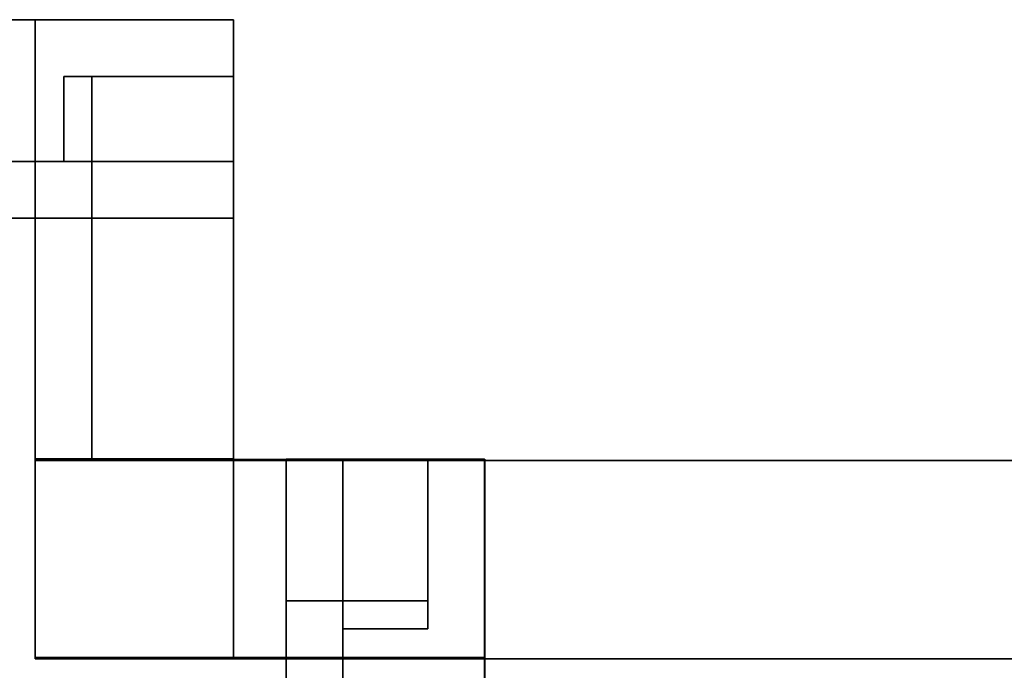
# Model space of a CAD drawing. Header units: millimetres. Extents: x -35 to 33166, y -35 to 31591.
# Tile 3 of 36: x 950 to 2715, y 843 to 2009. Entities that reach past the tile are written whole.
import ezdxf

# ---------------------------------------------------------------- set-up
doc = ezdxf.new("R2010")
doc.units = ezdxf.units.MM
doc.header["$LTSCALE"] = 25.4
doc.layers.get('0').update_dxf_attribs({"true_color": 0xffffff})
for name, color, linetype, true_color in [('end caps & lintels', 7, 'Continuous', 0xffa500), ('Walls - L1', 7, 'Continuous', 0xb4b464), ('Walls - L2', 7, 'Continuous', 0x64ff64)]:
    doc.layers.add(name, color=color, linetype=linetype, true_color=true_color)

# ---------------------------------------------------------------- blocks, each defined once
blk = doc.blocks.new('Difference#169')
for p, q in [((977.91, 1221.274, 3557.6), (977.91, 1652.92, 3557.6)), ((977.91, 1652.92, 3557.6), (977.91, 1652.92, -100)), ((977.91, 1652.92, -100), (977.91, 1221.274, -100)), ((977.91, 1652.92, -100), (1333.51, 1652.92, -100)), ((977.91, 1652.92, 3557.6), (1079.4746, 1652.9, 3351.27)), ((1079.4746, 1652.9, 3198.73), (977.91, 1652.92, -100)), ((977.91, 1652.92, 3557.6), (1333.51, 1652.92, 3557.6)), ((1079.4746, 1221.3, 3198.73), (1079.4746, 1652.9, 3198.73)), ((1079.4746, 1652.9, 3198.73), (1079.4746, 1652.9, 3351.27)), ((1079.4746, 1652.9, 3351.27), (1079.4746, 1221.3, 3351.27)), ((1333.5, 1652.9, 3198.73), (1079.4746, 1652.9, 3198.73)), ((1079.4746, 1652.9, 3351.27), (1333.5, 1652.9, 3351.27)), ((1333.5, 1652.9, 3198.73), (1333.51, 1652.92, -100)), ((1333.51, 1652.92, 3557.6), (1333.5, 1652.9, 3351.27)), ((1333.51, 1221.3, 3198.73), (1333.5, 1652.9, 3198.73)), ((1333.5, 1652.9, 3351.27), (1333.51, 1221.3, 3351.27)), ((1333.5, 1652.9, 3351.27), (1333.51, 1221.274, 3557.6)), ((1333.51, 1652.92, -100), (1333.51, 1221.274, -100)), ((1333.51, 1221.274, 3557.6), (1333.51, 1652.92, 3557.6)), ((977.91, 1221.274, -100), (1333.51, 1221.274, -100)), ((1333.51, 1221.274, 3557.6), (977.91, 1221.274, 3557.6)), ((977.91, 1221.274, 3557.6), (977.91, 1221.274, -100)), ((1079.4746, 1221.3, 3351.27), (1079.4746, 1221.3, 3198.73)), ((1079.4746, 1221.3, 3351.27), (1333.51, 1221.3, 3351.27)), ((1333.51, 1221.3, 3198.73), (1079.4746, 1221.3, 3198.73)), ((1333.51, 1221.3, 3351.27), (1333.51, 1221.3, 3198.73)), ((1333.51, 1221.274, -100), (1333.51, 1221.274, 3557.6))]:
    blk.add_line(p, q)
blk = doc.blocks.new('Difference#163')
for p, q in [((1427.91, 865.42, 3557.6), (1427.91, 1221.02, 3557.6)), ((1427.91, 1221.02, 3557.6), (1427.91, 1221.02, -100)), ((1427.91, 1221.02, -100), (1427.91, 865.42, -100)), ((1427.91, 1221.02, -100), (1783.51, 1221.02, -100)), ((1427.91, 1221.02, 3557.6), (1783.51, 1221.02, 3557.6)), ((1427.91, 967, 3351.27), (1427.91, 1221, 3351.27)), ((1427.91, 1221, 3351.27), (1783.5, 1221, 3351.27)), ((1783.5, 1221, 3198.73), (1427.91, 1221, 3198.73)), ((1427.91, 1221, 3198.73), (1427.91, 967, 3198.73)), ((1427.91, 1221, 3351.27), (1427.91, 1221, 3198.73)), ((1783.5, 1221, 3351.27), (1783.5, 865.42, 3351.27)), ((1783.5, 865.42, 3198.73), (1783.5, 1221, 3198.73)), ((1783.5, 1221, 3351.27), (1783.5, 1221, 3198.73)), ((1783.51, 1221.02, -100), (1783.51, 865.42, -100)), ((1783.51, 1221.02, 3557.6), (1783.51, 1221.02, -100)), ((1783.51, 1221.02, 3557.6), (1783.51, 865.42, 3557.6)), ((1529.4746, 967, 3351.27), (1427.91, 967, 3351.27)), ((1427.91, 967, 3198.73), (1529.4746, 967, 3198.73)), ((1427.91, 967, 3198.73), (1427.91, 967, 3351.27)), ((1529.4746, 865.42, 3198.73), (1529.4746, 967, 3198.73)), ((1529.4746, 967, 3198.73), (1529.4746, 967, 3351.27)), ((1529.4746, 967, 3351.27), (1529.4746, 865.42, 3351.27)), ((1427.91, 865.42, -100), (1783.51, 865.42, -100)), ((1783.51, 865.42, 3557.6), (1427.91, 865.42, 3557.6)), ((1427.91, 865.42, 3557.6), (1427.91, 865.42, -100)), ((1529.4746, 865.42, 3351.27), (1529.4746, 865.42, 3198.73)), ((1783.5, 865.42, 3351.27), (1529.4746, 865.42, 3351.27)), ((1529.4746, 865.42, 3198.73), (1783.5, 865.42, 3198.73)), ((1783.5, 865.42, 3198.73), (1783.5, 865.42, 3351.27)), ((1783.51, 865.42, -100), (1783.51, 865.42, 3557.6))]:
    blk.add_line(p, q)
blk = doc.blocks.new('Difference#4')
for p, q in [((1427.91, 321.274, 3557.6), (1427.91, 865.42, 3557.6)), ((1427.91, 865.42, 3557.6), (1427.91, 865.42, -100)), ((1427.91, 865.42, -100), (1427.91, 321.274, -100)), ((1427.91, 865.42, -100), (1783.51, 865.42, -100)), ((1427.91, 865.42, 3557.6), (1529.4746, 865.4, 3351.27)), ((1529.4746, 865.4, 3198.73), (1427.91, 865.42, -100)), ((1427.91, 865.42, 3557.6), (1783.51, 865.42, 3557.6)), ((1529.4746, 321.3, 3198.73), (1529.4746, 865.4, 3198.73)), ((1529.4746, 865.4, 3198.73), (1529.4746, 865.4, 3351.27)), ((1529.4746, 865.4, 3351.27), (1529.4746, 321.3, 3351.27)), ((1783.5, 865.4, 3198.73), (1529.4746, 865.4, 3198.73)), ((1529.4746, 865.4, 3351.27), (1783.5, 865.4, 3351.27)), ((1783.5, 865.4, 3198.73), (1783.51, 865.42, -100)), ((1783.51, 865.42, 3557.6), (1783.5, 865.4, 3351.27)), ((1783.51, 321.274, 3198.73), (1783.5, 865.4, 3198.73)), ((1783.5, 865.4, 3351.27), (1783.51, 321.274, 3351.27)), ((1783.51, 708, 3001.27), (1783.5, 865.4, 3198.73)), ((1783.51, 865.42, -100), (1783.51, 321.274, -100)), ((1783.51, 321.274, 3557.6), (1783.51, 865.42, 3557.6)), ((1427.91, 708, 723.73), (1427.91, 321.274, 723.73)), ((1783.51, 708, 723.73), (1427.91, 708, 723.73)), ((1427.91, 321.274, 3001.27), (1427.91, 708, 3001.27)), ((1427.91, 708, 3001.27), (1783.51, 708, 3001.27)), ((1427.91, 708, 3001.27), (1427.91, 708, 723.73)), ((1783.51, 321.274, 723.73), (1783.51, 708, 723.73)), ((1783.51, 708, 3001.27), (1783.51, 321.274, 3001.27)), ((1783.51, 708, 723.73), (1783.51, 708, 3001.27)), ((1427.91, 321.274, 723.73), (1783.51, 321.274, 723.73)), ((1783.51, 321.274, 3001.27), (1427.91, 321.274, 3001.27)), ((1427.91, 321.274, -100), (1427.91, 321.274, 723.73)), ((1427.91, 321.274, 3001.27), (1427.91, 321.274, 3557.6)), ((1427.91, 321.274, -100), (1783.51, 321.274, -100)), ((1783.51, 321.274, 3557.6), (1427.91, 321.274, 3557.6)), ((1529.4746, 321.3, 3351.27), (1529.4746, 321.274, 3351.27)), ((1529.4746, 321.274, 3198.73), (1529.4746, 321.3, 3198.73)), ((1529.4746, 321.274, 3351.27), (1529.4746, 321.274, 3198.73)), ((1529.4746, 321.274, 3198.73), (1783.51, 321.274, 3198.73)), ((1783.51, 321.274, 3351.27), (1529.4746, 321.274, 3351.27)), ((1783.51, 321.274, -100), (1783.51, 321.274, 723.73)), ((1783.51, 321.274, 3001.27), (1783.51, 321.274, 3198.73)), ((1783.51, 321.274, 3351.27), (1783.51, 321.274, 3557.6))]:
    blk.add_line(p, q)
blk = doc.blocks.new('Difference#162')
for p, q in [((1333.764, 865.42, 3557.6), (1333.764, 1221.02, 3557.6)), ((1333.764, 1221.02, 3557.6), (1333.764, 1221.02, -100)), ((1333.764, 1221.02, -100), (1333.764, 865.42, -100)), ((1333.764, 1221.02, -100), (1427.91, 1221.02, -100)), ((1333.764, 1221.02, 3557.6), (1427.91, 1221.02, 3557.6)), ((1427.91, 1221, 3198.73), (1427.8746, 1221, 3198.73)), ((1427.8746, 1221, 3198.73), (1427.8746, 967, 3198.73)), ((1427.8746, 1221, 3198.73), (1427.8746, 1221, 3351.27)), ((1427.8746, 1221, 3351.27), (1427.8746, 967, 3351.27)), ((1427.8746, 1221, 3351.27), (1427.91, 1221, 3351.27)), ((1427.91, 1221.02, -100), (1427.91, 865.42, -100)), ((1427.91, 1221.02, 3557.6), (1427.91, 1221.02, -100)), ((1427.91, 1221.02, 3557.6), (1427.91, 865.42, 3557.6)), ((1427.91, 967, 3198.73), (1427.91, 1221, 3198.73)), ((1427.91, 1221, 3351.27), (1427.91, 967, 3351.27)), ((1427.91, 1221, 3198.73), (1427.91, 1221, 3351.27)), ((1427.91, 967, 3198.73), (1427.8746, 967, 3198.73)), ((1427.8746, 967, 3198.73), (1427.8746, 967, 3351.27)), ((1427.8746, 967, 3351.27), (1427.91, 967, 3351.27)), ((1427.91, 967, 3351.27), (1427.91, 967, 3198.73)), ((1333.764, 865.42, -100), (1427.91, 865.42, -100)), ((1427.91, 865.42, 3557.6), (1333.764, 865.42, 3557.6)), ((1333.764, 865.42, 3557.6), (1333.764, 865.42, -100)), ((1427.91, 865.42, -100), (1427.91, 865.42, 3557.6))]:
    blk.add_line(p, q)
blk = doc.blocks.new('Difference#164')
for p, q in [((977.91, 865.42, 3557.6), (977.91, 1221.274, 3557.6)), ((977.91, 1221.274, 3557.6), (977.91, 1221.274, -100)), ((977.91, 1221.274, -100), (977.91, 865.42, -100)), ((977.91, 1221.274, -100), (1333.51, 1221.274, -100)), ((977.91, 1221.274, 3557.6), (1333.51, 1221.274, 3557.6)), ((1333.51, 1221.274, -100), (1333.51, 1221.02, -100)), ((1333.51, 1221.274, 3557.6), (1333.51, 1221.274, -100)), ((1333.51, 1221.274, 3557.6), (1333.51, 1221.02, 3557.6)), ((1333.51, 1221.02, -100), (1333.764, 1221.02, -100)), ((1333.51, 1221.02, -100), (1333.51, 1221.02, 3557.6)), ((1333.51, 1221.02, 3557.6), (1333.764, 1221.02, 3557.6)), ((1333.764, 1221.02, -100), (1333.764, 865.42, -100)), ((1333.764, 1221.02, -100), (1333.764, 1221.02, 3557.6)), ((1333.764, 1221.02, 3557.6), (1333.764, 865.42, 3557.6)), ((977.91, 865.42, -100), (1333.764, 865.42, -100)), ((1333.764, 865.42, 3557.6), (977.91, 865.42, 3557.6)), ((977.91, 865.42, 3557.6), (977.91, 865.42, -100)), ((1333.764, 865.42, -100), (1333.764, 865.42, 3557.6))]:
    blk.add_line(p, q)
blk = doc.blocks.new('Difference#171')
for p, q in [((977.91, 1652.92, 3557.6), (977.91, 2008.52, 3557.6)), ((977.91, 2008.52, 3557.6), (977.91, 2008.52, -100)), ((977.91, 2008.52, -100), (977.91, 1652.92, -100)), ((977.91, 2008.52, -100), (1333.51, 2008.52, -100)), ((977.91, 2008.52, 3557.6), (1333.51, 2008.52, 3557.6)), ((977.91, 1754.5, 3351.27), (977.91, 2008.5, 3351.27)), ((977.91, 2008.5, 3351.27), (1333.5, 2008.5, 3351.27)), ((1333.5, 2008.5, 3198.73), (977.91, 2008.5, 3198.73)), ((977.91, 2008.5, 3198.73), (977.91, 1754.5, 3198.73)), ((977.91, 2008.5, 3351.27), (977.91, 2008.5, 3198.73)), ((1333.5, 2008.5, 3351.27), (1333.5, 1652.92, 3351.27)), ((1333.5, 1652.92, 3198.73), (1333.5, 2008.5, 3198.73)), ((1333.5, 2008.5, 3351.27), (1333.5, 2008.5, 3198.73)), ((1333.51, 2008.52, -100), (1333.51, 1652.92, -100)), ((1333.51, 2008.52, 3557.6), (1333.51, 2008.52, -100)), ((1333.51, 2008.52, 3557.6), (1333.51, 1652.92, 3557.6)), ((1079.4746, 1754.5, 3351.27), (977.91, 1754.5, 3351.27)), ((977.91, 1754.5, 3198.73), (1079.4746, 1754.5, 3198.73)), ((977.91, 1754.5, 3198.73), (977.91, 1754.5, 3351.27)), ((1079.4746, 1652.92, 3198.73), (1079.4746, 1754.5, 3198.73)), ((1079.4746, 1754.5, 3198.73), (1079.4746, 1754.5, 3351.27)), ((1079.4746, 1754.5, 3351.27), (1079.4746, 1652.92, 3351.27)), ((977.91, 1652.92, -100), (1333.51, 1652.92, -100)), ((1333.51, 1652.92, 3557.6), (977.91, 1652.92, 3557.6)), ((977.91, 1652.92, 3557.6), (977.91, 1652.92, -100)), ((1079.4746, 1652.92, 3351.27), (1079.4746, 1652.92, 3198.73)), ((1333.5, 1652.92, 3351.27), (1079.4746, 1652.92, 3351.27)), ((1079.4746, 1652.92, 3198.73), (1333.5, 1652.92, 3198.73)), ((1333.5, 1652.92, 3198.73), (1333.5, 1652.92, 3351.27)), ((1333.51, 1652.92, -100), (1333.51, 1652.92, 3557.6))]:
    blk.add_line(p, q)
blk = doc.blocks.new('Difference#172')
for p, q in [((977.9, 2008.5, 3198.7), (321.3, 2008.5, 3198.7)), ((321.3, 2008.5, 3198.7), (321.3, 2004, 3198.7)), ((321.3, 2004, 3351.3), (321.3, 2008.5, 3351.3)), ((321.3, 2008.5, 3351.3), (977.9, 2008.5, 3351.3)), ((321.3, 2004, 3198.7), (321.3, 2008.5, -100)), ((321.3, 2008.5, -100), (321.3, 1652.9, -100)), ((321.3, 2008.5, -100), (977.9, 2008.5, -100)), ((977.9, 2008.5, 3557.6), (321.3, 2008.5, 3557.6)), ((321.3, 2008.5, 3557.6), (321.3, 1652.9, 3557.6)), ((321.3, 2008.5, 3557.6), (321.3, 1652.9, -100)), ((321.3, 2008.5, 3557.6), (321.3, 2004, 3351.3)), ((321.3, 2008.5, 3198.7), (321.3, 2008.5, -100)), ((321.3, 2008.5, 3557.6), (321.3, 2008.5, 3351.3)), ((321.3, 1754.5, 3198.7), (321.3, 2004, 3198.7)), ((321.3, 2004, 3198.7), (321.3, 2004, 3351.3)), ((321.3, 2004, 3351.3), (321.3, 1754.5, 3351.3)), ((321.3, 1652.9, -100), (321.3, 2004, 3351.3)), ((977.9, 1754.5, 3198.7), (977.9, 2008.5, 3198.7)), ((977.9, 2008.5, 3351.3), (977.9, 1754.5, 3351.3)), ((977.9, 2008.5, -100), (977.9, 1652.9, -100)), ((977.9, 2008.5, 3351.3), (977.9, 2008.5, 3557.6)), ((977.9, 2008.5, 3557.6), (977.9, 1652.9, 3557.6)), ((977.9, 2008.5, 3198.7), (977.9, 2008.5, -100)), ((977.9, 2008.5, -100), (977.9, 1652.9, 3557.6)), ((977.9, 2008.5, -100), (977.9, 1754.5, 3198.7)), ((321.3, 1754.5, 3198.7), (321.3, 1754.5, 3351.3)), ((321.3, 1754.5, 3351.3), (977.9, 1754.5, 3351.3)), ((977.9, 1754.5, 3198.7), (321.3, 1754.5, 3198.7)), ((977.9, 1754.5, 3351.3), (977.9, 1754.5, 3198.7)), ((977.9, 1754.5, 3198.7), (977.9, 1754.5, 3198.7)), ((977.9, 1754.5, 3351.3), (977.9, 1754.5, 3351.3)), ((977.9, 1754.5, 3351.3), (977.9, 1754.5, 3198.7)), ((977.9, 1652.9, 3557.6), (977.9, 1754.5, 3351.3)), ((977.9, 1652.9, 3557.6), (977.9, 1754.5, 3198.7)), ((321.3, 1652.9, -100), (977.9, 1652.9, -100)), ((977.9, 1652.9, 3557.6), (321.3, 1652.9, 3557.6)), ((321.3, 1652.9, 3557.6), (321.3, 1652.9, -100)), ((977.9, 1652.9, -100), (977.9, 1652.9, 3557.6))]:
    blk.add_line(p, q)
blk = doc.blocks.new('Group3573')
at = {"layer": 'Walls - L1'}
for name in ['Difference#172', 'Difference#171', 'Difference#169', 'Difference#164', 'Difference#162', 'Difference#163', 'Difference#4']:
    blk.add_blockref(name, (0, 0), dxfattribs=at)
blk = doc.blocks.new('Group3716')
for p, q in [((977.91, 865.42, 6425), (977.91, 1221.274, 6425)), ((977.91, 1221.274, 6425), (977.91, 1221.274, 3557.6)), ((977.91, 1221.274, 3557.6), (977.91, 865.42, 3557.6)), ((977.91, 1221.274, 3557.6), (1333.51, 1221.274, 3557.6)), ((977.91, 1221.274, 6425), (1333.51, 1221.274, 6425)), ((1333.51, 1221.274, 3557.6), (1333.51, 1221.02, 3557.6)), ((1333.51, 1221.274, 6425), (1333.51, 1221.274, 3557.6)), ((1333.51, 1221.274, 6425), (1333.51, 1221.02, 6425)), ((1333.51, 1221.02, 3557.6), (1333.764, 1221.02, 3557.6)), ((1333.51, 1221.02, 3557.6), (1333.51, 1221.02, 6425)), ((1333.51, 1221.02, 6425), (1333.764, 1221.02, 6425)), ((1333.764, 1221.02, 3557.6), (1333.764, 865.42, 3557.6)), ((1333.764, 1221.02, 3557.6), (1333.764, 1221.02, 6425)), ((1333.764, 1221.02, 6425), (1333.764, 865.42, 6425)), ((977.91, 865.42, 3557.6), (1333.764, 865.42, 3557.6)), ((1333.764, 865.42, 6425), (977.91, 865.42, 6425)), ((977.91, 865.42, 6425), (977.91, 865.42, 3557.6)), ((1333.764, 865.42, 3557.6), (1333.764, 865.42, 6425))]:
    blk.add_line(p, q)
blk = doc.blocks.new('Group3718')
for p, q in [((977.91, 1652.92, 6425), (977.91, 2008.52, 6425)), ((977.91, 2008.52, 6425), (977.91, 2008.52, 3557.6)), ((977.91, 2008.52, 3557.6), (977.91, 1652.92, 3557.6)), ((977.91, 2008.52, 3557.6), (1333.51, 2008.52, 3557.6)), ((977.91, 2008.52, 6425), (1333.51, 2008.52, 6425)), ((1333.51, 2008.52, 3557.6), (1333.51, 1652.92, 3557.6)), ((1333.51, 2008.52, 6425), (1333.51, 2008.52, 3557.6)), ((1333.51, 2008.52, 6425), (1333.51, 1652.92, 6425)), ((977.91, 1652.92, 3557.6), (1333.51, 1652.92, 3557.6)), ((1333.51, 1652.92, 6425), (977.91, 1652.92, 6425)), ((977.91, 1652.92, 6425), (977.91, 1652.92, 3557.6)), ((1333.51, 1652.92, 3557.6), (1333.51, 1652.92, 6425))]:
    blk.add_line(p, q)
blk = doc.blocks.new('Group3719')
for p, q in [((321.264, 1652.92, 6425), (321.264, 2008.52, 6425)), ((321.264, 2008.52, 6425), (321.264, 2008.52, 3557.6)), ((321.264, 2008.52, 3557.6), (321.264, 1652.92, 3557.6)), ((321.264, 2008.52, 3557.6), (977.91, 2008.52, 3557.6)), ((321.264, 2008.52, 6425), (977.91, 2008.52, 6425)), ((977.91, 2008.52, 3557.6), (977.91, 1652.92, 3557.6)), ((977.91, 2008.52, 6425), (977.91, 2008.52, 3557.6)), ((977.91, 2008.52, 6425), (977.91, 1652.92, 6425)), ((321.264, 1652.92, 3557.6), (977.91, 1652.92, 3557.6)), ((977.91, 1652.92, 6425), (321.264, 1652.92, 6425)), ((321.264, 1652.92, 6425), (321.264, 1652.92, 3557.6)), ((977.91, 1652.92, 3557.6), (977.91, 1652.92, 6425))]:
    blk.add_line(p, q)
blk = doc.blocks.new('Group3717')
for p, q in [((977.91, 1221.274, 6425), (977.91, 1652.92, 6425)), ((977.91, 1652.92, 6425), (977.91, 1652.92, 3557.6)), ((977.91, 1652.92, 3557.6), (977.91, 1221.274, 3557.6)), ((977.91, 1652.92, 3557.6), (1333.51, 1652.92, 3557.6)), ((977.91, 1652.92, 6425), (1333.51, 1652.92, 6425)), ((1333.51, 1652.92, 3557.6), (1333.51, 1221.274, 3557.6)), ((1333.51, 1652.92, 6425), (1333.51, 1652.92, 3557.6)), ((1333.51, 1652.92, 6425), (1333.51, 1221.274, 6425)), ((977.91, 1221.274, 3557.6), (1333.51, 1221.274, 3557.6)), ((1333.51, 1221.274, 6425), (977.91, 1221.274, 6425)), ((977.91, 1221.274, 6425), (977.91, 1221.274, 3557.6)), ((1333.51, 1221.274, 3557.6), (1333.51, 1221.274, 6425))]:
    blk.add_line(p, q)
blk = doc.blocks.new('Group3724')
for p, q in [((977.9, 863, 6618.2), (977.9, 1218.6, 6618.2)), ((977.9, 1218.6, 6618.2), (977.9, 1218.6, 6425)), ((977.9, 1218.6, 6425), (977.9, 863, 6425)), ((977.9, 1218.6, 6618.2), (3065, 1218.6, 8705.3)), ((5158, 1218.6, 6425), (977.9, 1218.6, 6425)), ((977.9, 863, 6425), (977.9, 863, 6618.2)), ((977.9, 863, 6425), (5158, 863, 6425)), ((3065, 863, 8705.3), (977.9, 863, 6618.2))]:
    blk.add_line(p, q)
blk = doc.blocks.new('Difference#26')
for p, q in [((1427.92, 321.274, 6425), (1427.92, 865.42, 6425)), ((1427.92, 865.42, 6425), (1427.92, 865.42, 3557.6)), ((1427.92, 865.42, 3557.6), (1427.92, 321.274, 3557.6)), ((1427.92, 865.42, 3557.6), (1783.52, 865.42, 3557.6)), ((1427.92, 865.42, 6425), (1783.52, 865.42, 6425)), ((1783.52, 865.42, 3557.6), (1783.52, 321.274, 3557.6)), ((1783.52, 865.42, 6425), (1783.52, 865.42, 3557.6)), ((1783.52, 865.42, 6425), (1783.52, 321.274, 6425)), ((1427.92, 708, 4248.73), (1427.92, 321.274, 4248.73)), ((1783.52, 708, 4248.73), (1427.92, 708, 4248.73)), ((1427.92, 321.274, 6076.27), (1427.92, 708, 6076.27)), ((1427.92, 708, 6076.27), (1783.52, 708, 6076.27)), ((1427.92, 708, 6076.27), (1427.92, 708, 4248.73)), ((1783.52, 321.274, 4248.73), (1783.52, 708, 4248.73)), ((1783.52, 708, 6076.27), (1783.52, 321.274, 6076.27)), ((1783.52, 708, 4248.73), (1783.52, 708, 6076.27)), ((1427.92, 321.274, 4248.73), (1783.52, 321.274, 4248.73)), ((1783.52, 321.274, 6076.27), (1427.92, 321.274, 6076.27)), ((1427.92, 321.274, 3557.6), (1427.92, 321.274, 4248.73)), ((1427.92, 321.274, 6076.27), (1427.92, 321.274, 6425)), ((1427.92, 321.274, 3557.6), (1783.52, 321.274, 3557.6)), ((1783.52, 321.274, 6425), (1427.92, 321.274, 6425)), ((1783.52, 321.274, 3557.6), (1783.52, 321.274, 4248.73)), ((1783.52, 321.274, 6076.27), (1783.52, 321.274, 6425))]:
    blk.add_line(p, q)
blk = doc.blocks.new('Group3715')
for p, q in [((1333.764, 865.42, 6425), (1333.764, 1221.02, 6425)), ((1333.764, 1221.02, 6425), (1333.764, 1221.02, 3557.6)), ((1333.764, 1221.02, 3557.6), (1333.764, 865.42, 3557.6)), ((1333.764, 1221.02, 3557.6), (1427.92, 1221.02, 3557.6)), ((1333.764, 1221.02, 6425), (1427.92, 1221.02, 6425)), ((1427.92, 1221.02, 3557.6), (1427.92, 865.42, 3557.6)), ((1427.92, 1221.02, 6425), (1427.92, 1221.02, 3557.6)), ((1427.92, 1221.02, 6425), (1427.92, 865.42, 6425)), ((1333.764, 865.42, 3557.6), (1427.92, 865.42, 3557.6)), ((1427.92, 865.42, 6425), (1333.764, 865.42, 6425)), ((1333.764, 865.42, 6425), (1333.764, 865.42, 3557.6)), ((1427.92, 865.42, 3557.6), (1427.92, 865.42, 6425))]:
    blk.add_line(p, q)
blk = doc.blocks.new('Group3714')
for p, q in [((1427.92, 865.42, 6425), (1427.92, 1221.02, 6425)), ((1427.92, 1221.02, 6425), (1427.92, 1221.02, 3557.6)), ((1427.92, 1221.02, 3557.6), (1427.92, 865.42, 3557.6)), ((1427.92, 1221.02, 3557.6), (1783.52, 1221.02, 3557.6)), ((1427.92, 1221.02, 6425), (1783.52, 1221.02, 6425)), ((1783.52, 1221.02, 3557.6), (1783.52, 865.42, 3557.6)), ((1783.52, 1221.02, 6425), (1783.52, 1221.02, 3557.6)), ((1783.52, 1221.02, 6425), (1783.52, 865.42, 6425)), ((1427.92, 865.42, 3557.6), (1783.52, 865.42, 3557.6)), ((1783.52, 865.42, 6425), (1427.92, 865.42, 6425)), ((1427.92, 865.42, 6425), (1427.92, 865.42, 3557.6)), ((1783.52, 865.42, 3557.6), (1783.52, 865.42, 6425))]:
    blk.add_line(p, q)
blk = doc.blocks.new('Group3664')
at = {"layer": 'Walls - L2'}
for name in ['Group3719', 'Group3718', 'Group3717', 'Group3716', 'Group3724', 'Group3715', 'Group3714', 'Difference#26']:
    blk.add_blockref(name, (0, 0), dxfattribs=at)
blk = doc.blocks.new('Group5128')
for p, q in [((1529.51, 917, 3200), (1529.51, 1221, 3200)), ((1529.51, 1221, 3200), (1529.51, 1221, 3137)), ((1529.51, 1221, 3137), (1529.51, 917, 3137)), ((1529.51, 1221, 3200), (1681.91, 1221, 3200)), ((1529.51, 1221, 3137), (1681.91, 1221, 3137)), ((1681.91, 917, 3200), (1681.91, 1221, 3200)), ((1681.91, 1221, 3137), (1681.91, 917, 3137)), ((1681.91, 1221, 3200), (1681.91, 1221, 3137)), ((1529.51, 917, 3137), (1529.51, 917, 3200)), ((1681.91, 917, 3200), (1529.51, 917, 3200)), ((1529.51, 917, 3137), (1681.91, 917, 3137)), ((1681.91, 917, 3137), (1681.91, 917, 3200))]:
    blk.add_line(p, q)
blk = doc.blocks.new('Group5129')
for p, q in [((1529.51, 1221, 3350), (1529.51, 917, 3350)), ((1529.51, 917, 3413), (1529.51, 1221, 3413)), ((1529.51, 1221, 3413), (1529.51, 1221, 3350)), ((1681.91, 1221, 3350), (1529.51, 1221, 3350)), ((1529.51, 1221, 3413), (1681.91, 1221, 3413)), ((1681.91, 1221, 3350), (1681.91, 917, 3350)), ((1681.91, 1221, 3413), (1681.91, 1221, 3350)), ((1681.91, 917, 3413), (1681.91, 1221, 3413)), ((1529.51, 917, 3350), (1529.51, 917, 3413)), ((1529.51, 917, 3350), (1681.91, 917, 3350)), ((1529.51, 917, 3413), (1681.91, 917, 3413)), ((1681.91, 917, 3350), (1681.91, 917, 3413))]:
    blk.add_line(p, q)
blk = doc.blocks.new('Group5130')
for p, q in [((1529.51, 967, 3350), (1529.51, 967, 3200)), ((1529.51, 967, 3200), (1529.51, 917, 3200)), ((1529.51, 917, 3350), (1529.51, 967, 3350)), ((1681.91, 967, 3350), (1529.51, 967, 3350)), ((1529.51, 967, 3200), (1681.91, 967, 3200)), ((1681.91, 967, 3350), (1681.91, 967, 3200)), ((1681.91, 917, 3350), (1681.91, 967, 3350)), ((1681.91, 967, 3200), (1681.91, 917, 3200)), ((1529.51, 917, 3200), (1529.51, 917, 3350)), ((1529.51, 917, 3200), (1681.91, 917, 3200)), ((1529.51, 917, 3350), (1681.91, 917, 3350)), ((1681.91, 917, 3200), (1681.91, 917, 3350))]:
    blk.add_line(p, q)
blk = doc.blocks.new('Group5131')
for p, q in [((1029.5, 1906.92, 3200), (1333.5, 1906.92, 3200)), ((1333.5, 1906.92, 3137), (1029.5, 1906.92, 3137)), ((1029.5, 1906.92, 3137), (1029.5, 1906.92, 3200)), ((1029.5, 1906.92, 3200), (1029.5, 1754.52, 3200)), ((1029.5, 1754.52, 3137), (1029.5, 1906.92, 3137)), ((1333.5, 1906.92, 3200), (1333.5, 1906.92, 3137)), ((1333.5, 1754.52, 3200), (1333.5, 1906.92, 3200)), ((1333.5, 1754.52, 3137), (1333.5, 1906.92, 3137)), ((1029.5, 1754.52, 3200), (1333.5, 1754.52, 3200)), ((1029.5, 1754.52, 3137), (1029.5, 1754.52, 3200)), ((1333.5, 1754.52, 3137), (1029.5, 1754.52, 3137)), ((1333.5, 1754.52, 3200), (1333.5, 1754.52, 3137))]:
    blk.add_line(p, q)
blk = doc.blocks.new('Group5132')
for p, q in [((1333.5, 1906.92, 3350), (1029.5, 1906.92, 3350)), ((1029.5, 1906.92, 3350), (1029.5, 1906.92, 3413)), ((1029.5, 1906.92, 3413), (1333.5, 1906.92, 3413)), ((1029.5, 1754.52, 3350), (1029.5, 1906.92, 3350)), ((1029.5, 1754.52, 3413), (1029.5, 1906.92, 3413)), ((1333.5, 1906.92, 3413), (1333.5, 1906.92, 3350)), ((1333.5, 1906.92, 3350), (1333.5, 1754.52, 3350)), ((1333.5, 1754.52, 3413), (1333.5, 1906.92, 3413)), ((1333.5, 1754.52, 3350), (1029.5, 1754.52, 3350)), ((1029.5, 1754.52, 3413), (1333.5, 1754.52, 3413)), ((1029.5, 1754.52, 3350), (1029.5, 1754.52, 3413)), ((1333.5, 1754.52, 3413), (1333.5, 1754.52, 3350))]:
    blk.add_line(p, q)
blk = doc.blocks.new('Group5133')
for p, q in [((1079.5, 1906.92, 3200), (1029.5, 1906.92, 3200)), ((1029.5, 1906.92, 3200), (1029.5, 1906.92, 3350)), ((1029.5, 1906.92, 3350), (1079.5, 1906.92, 3350)), ((1029.5, 1754.52, 3200), (1029.5, 1906.92, 3200)), ((1029.5, 1754.52, 3350), (1029.5, 1906.92, 3350)), ((1079.5, 1906.92, 3350), (1079.5, 1906.92, 3200)), ((1079.5, 1754.52, 3200), (1079.5, 1906.92, 3200)), ((1079.5, 1906.92, 3350), (1079.5, 1754.52, 3350)), ((1029.5, 1754.52, 3350), (1079.5, 1754.52, 3350)), ((1029.5, 1754.52, 3200), (1029.5, 1754.52, 3350)), ((1079.5, 1754.52, 3200), (1029.5, 1754.52, 3200)), ((1079.5, 1754.52, 3350), (1079.5, 1754.52, 3200))]:
    blk.add_line(p, q)

msp = doc.modelspace()

# ---------------------------------------------------------------- block references
for name in ['Group3573', 'Group3664']:
    msp.add_blockref(name, (0, 0))
at = {"layer": 'end caps & lintels', "color": 131, "true_color": 0x99ffff}
for name in ['Group5131', 'Group5132', 'Group5133', 'Group5128', 'Group5129', 'Group5130']:
    msp.add_blockref(name, (0, 0), dxfattribs=at)

doc.saveas('drawing.dxf')
